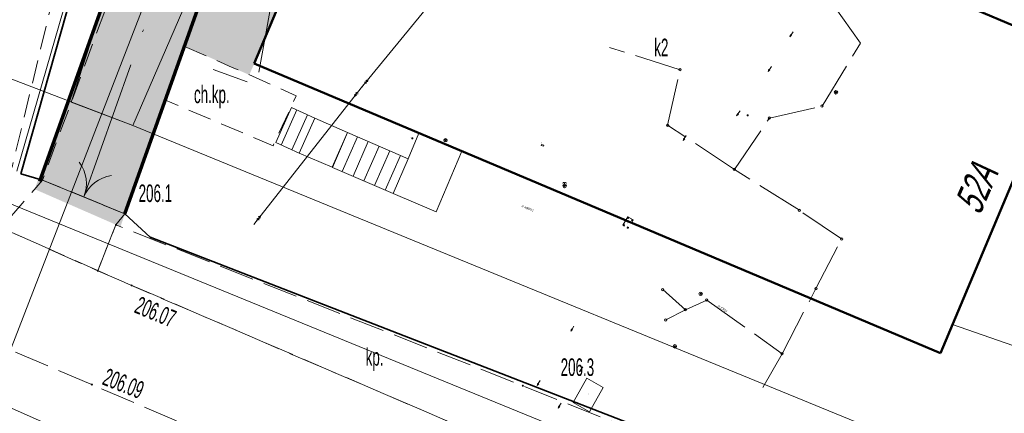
# Model space of a CAD drawing. Header units: metres. Extents: x 7575234 to 29552328, y 2827892 to 11288514.
# Tile 13 of 50: x 7578731 to 7578774, y 5633580 to 5633597. Entities that reach past the tile are written whole.
import ezdxf
from ezdxf.enums import TextEntityAlignment as Align

# ---------------------------------------------------------------- set-up
doc = ezdxf.new("R2010")
doc.units = ezdxf.units.M
for name, pattern in [('1', [0]), ('1.5_0.5', [2, 1.5, -0.5]), ('219-500', [0]), ('ACAD_ISO10W100', [18, 12, -3, 0, -3]), ('egkk-500', [0]), ('egug-500', [0]), ('ib10_500', [1, 0.5, -0.5]), ('ktok02-500', [0]), ('mz1.0_0.5', [1.5, 1, -0.5]), ('mz2.0_0.5', [2.5, 2, -0.5]), ('pe03-500', [0])]:
    doc.linetypes.add(name, pattern=pattern)
for name, color, linetype in [('217-kontur klasyfikacyjny', 7, 'Continuous'), ('218-kontur użytku gruntowego', 7, 'Continuous'), ('219-działka ewidencyjna', 7, 'Continuous'), ('312-budynek ewidencyjny', 7, 'Continuous'), ('312-oznaczenie budynku ewidencyjnego-Atr117', 7, 'Continuous'), ('352-schody', 7, 'Continuous'), ('360-Fundament obrys', 7, 'Continuous'), ('360-Fundament obrys-Atr103', 7, 'Continuous'), ('642-Oś projektowanego przewodu kanalizacyjnego-SK - ob. projektowany', 7, 'Continuous'), ('645-Atrybuty opisowe - Oś proj. przew. elektroenergetycznego-SE - ob. projektowany', 7, 'Continuous'), ('903-Żywopłot', 7, 'Continuous'), ('993-Kierunek cieku', 7, 'Continuous'), ('Adres nieruchomości (na budynku)', 7, 'Continuous'), ('brama (linia)', 7, 'Continuous'), ('brama (linia) - symbol', 7, 'Continuous'), ('chodnik (powierzchnia)', 7, 'Continuous'), ('chodnik (powierzchnia)-Atr17', 7, 'Continuous'), ('jezdnia (powierzchnia)', 7, 'Continuous'), ('ogrodzenie trwałe (linia)', 7, 'Continuous'), ('plac (powierzchnia)', 7, 'Continuous'), ('plac (powierzchnia)-Atr17', 7, 'Continuous'), ('przewód elektroenergetyczny średniego napięcia (linia)', 7, 'Continuous'), ('przewód elektroenergetyczny średniego napięcia (linia) - symbol', 7, 'Continuous'), ('przewód gazowy (linia)', 7, 'Continuous'), ('przewód wodociągowy (linia)', 7, 'Continuous'), ('punkt wysokościowy naturalny', 7, 'Continuous'), ('punkt wysokościowy naturalny-Atr2', 7, 'Continuous'), ('punkt wysokościowy sztuczny', 7, 'Continuous'), ('punkt wysokościowy sztuczny-Atr2', 7, 'Continuous'), ('studnia (punkt)', 7, 'Continuous'), ('studnia głębinowa (punkt)', 7, 'Continuous'), ('szafa kablowa (punkt)', 7, 'Continuous'), ('szafa kablowa (punkt)-Atr17', 7, 'Continuous'), ('wiata przystankowa (powierzchnia)', 7, 'Continuous'), ('wiata przystankowa (powierzchnia) - symbol', 7, 'Continuous'), ('wiata przystankowa - opis', 7, 'Continuous'), ('właz okrągły - siec elektroenergetyczna (punkt)', 7, 'Continuous'), ('właz okrągły - siec telekomunikacyjna (punkt)', 7, 'Continuous'), ('właz okrągły - siec telekomunikacyjna (punkt)-Atr17', 7, 'Continuous')]:
    doc.layers.add(name, color=color, linetype=linetype)
for name, color, linetype, lineweight in [('_A_OŚ JEZDNI', 10, '1', 35), ('_P_kraweżnik stojacy', 7, 'Continuous', 70), ('_P_opisy', 7, 'Continuous', 9), ('_P_wyp chodnik', 11, 'Continuous', 0), ('_P_wyp droga z kostki', 160, 'Continuous', 0)]:
    doc.layers.add(name, color=color, linetype=linetype, lineweight=lineweight)
doc.styles.get("Standard").update_dxf_attribs({"font": 'ARIALN.TTF'})
doc.linetypes.add('902-500', pattern='A,3.75,0,[1,ksztalty.shx,S=0.5,R=0,X=0,Y=0],3.75', length=7.5)
doc.linetypes.add('903-500', pattern='A,0,-0.001,0,[6,ksztalty.shx,S=0.667,R=0,X=0,Y=0],-3', length=3.001)

# ---------------------------------------------------------------- blocks, each defined once
blk = doc.blocks.new('US13')
at = {"color": 0, "linetype": 'Continuous', "lineweight": 13}
for radius in [0.75, 0.25]:
    blk.add_circle((0, 0), radius, dxfattribs=at)
blk = doc.blocks.new('993')
at = {"color": 0, "linetype": 'Continuous', "lineweight": 0}
for p, q in [((0, 0), (1.5, 0)), ((1.5, 0.25), (2.5, 0)), ((2.5, 0), (1.5, -0.25))]:
    blk.add_line(p, q, dxfattribs=at)
blk = doc.blocks.new('US14')
at = {"color": 0, "linetype": 'Continuous', "lineweight": 13}
blk.add_line((0, 0.75), (0, 1.25), dxfattribs=at)
for radius in [0.75, 0.25]:
    blk.add_circle((0, 0), radius, dxfattribs=at)
for centre, start, end in [((-0.338, 1.089), 25.501, 180), ((0.339, 1.089), 360, 154.598)]:
    blk.add_arc(centre, 0.375, start, end, dxfattribs=at)
blk = doc.blocks.new('US22')
at = {"color": 0, "linetype": 'Continuous', "lineweight": 13}
blk.add_circle((0, 0), 0.25, dxfattribs=at)
blk = doc.blocks.new('US17')
at = {"color": 0, "linetype": 'Continuous', "lineweight": 13}
for p, q in [((-0.5, -0.25), (-0.5, 0.25)), ((-0.5, 0.25), (0.5, 0.25)), ((0.5, -0.25), (0.5, 0.25)), ((-0.5, -0.25), (0.5, -0.25))]:
    blk.add_line(p, q, dxfattribs=at)
blk = doc.blocks.new('PW02')
at = {"linetype": 'Continuous', "lineweight": 13}
h = blk.add_hatch(color=0, dxfattribs=at)
edge = h.paths.add_edge_path()
edge.add_arc((0, 0), 0.045, 0, 360)
blk = doc.blocks.new('PW01')
at = {"linetype": 'Continuous', "lineweight": 13}
h = blk.add_hatch(color=0, dxfattribs=at)
edge = h.paths.add_edge_path()
edge.add_arc((0, 0), 0.045, 0, 360)
blk = doc.blocks.new('PE03')
at = {"color": 0, "linetype": 'Continuous', "lineweight": 13}
for p, q in [((0.65, 0), (0, 0)), ((0.65, 0), (1.65, 0)), ((1.65, 0), (2.65, 0)), ((2.65, 0), (3.65, 0)), ((3.65, 0), (2.784, 0.5)), ((3.65, 0), (2.784, -0.5)), ((3.65, 0), (4.65, 0)), ((4.65, 0), (3.784, 0.5)), ((4.65, 0), (3.784, -0.5)), ((4.65, 0), (5, 0))]:
    blk.add_line(p, q, dxfattribs=at)
blk = doc.blocks.new('OK02')
at = {"color": 0, "linetype": 'Continuous', "lineweight": 0}
for centre, start, end in [((-1.5, 0), 0, 60), ((1.5, 0), 120, 180)]:
    blk.add_arc(centre, 1.5, start, end, dxfattribs=at)
blk = doc.blocks.new('IB10')
at = {"color": 0, "linetype": 'Continuous', "lineweight": 13}
for p, q in [((0, 0), (0, 0.5)), ((0, 0.5), (0.5, 0.5)), ((0, 0), (0.5, 0)), ((0.5, 0), (0.5, 0.5))]:
    blk.add_line(p, q, dxfattribs=at)

msp = doc.modelspace()

# ---------------------------------------------------------------- hatches: boundary and pattern name
at = {"layer": '_P_wyp chodnik', "linetype": 'ByBlock', "ltscale": 0.5}
h = msp.add_hatch(color=256, dxfattribs=at)
h.dxf.hatch_style = 1
h.paths.add_polyline_path([(7578741.54, 5633595.33), (7578741.327, 5633594.849), (7578738.56, 5633596.07), (7578743.05, 5633608.632), (7578744.931, 5633607.961), (7578749.005, 5633619.363), (7578751.615, 5633620.024), (7578759.895, 5633649.121), (7578761.337, 5633648.71), (7578752.687, 5633618.763), (7578750.553, 5633618.213), (7578748.7, 5633613.026), (7578756.693, 5633609.657), (7578756.188, 5633608.498), (7578750.624, 5633610.808), (7578749.99, 5633609.303), (7578747.713, 5633610.263), (7578747.03, 5633608.35), (7578745.73, 5633605.27), (7578744.751, 5633605.643), (7578743.907, 5633603.407), (7578744.786, 5633603.036)])
at = {"layer": '_P_wyp droga z kostki', "linetype": 'ByBlock', "ltscale": 0.5}
h = msp.add_hatch(color=256, dxfattribs=at)
h.dxf.hatch_style = 1
h.paths.add_polyline_path([(7578735.811, 5633588.355), (7578732.14, 5633589.958), (7578742.887, 5633619.778), (7578753.073, 5633655.526), (7578766.32, 5633651.55), (7578764.559, 5633645.449), (7578760.728, 5633646.599), (7578761.337, 5633648.71), (7578759.895, 5633649.121), (7578755.043, 5633647.871), (7578746.53, 5633618.38)])

# ---------------------------------------------------------------- linework, layer by layer
at = {"layer": '217-kontur klasyfikacyjny', "color": 92, "linetype": 'egkk-500', "lineweight": 18, "flags": 128}
for points in [[(7578731.38, 5633590.73), (7578740.42, 5633622.03)], [(7578732.71, 5633579.89), (7578694.59, 5633596.85)]]:
    msp.add_lwpolyline(points, dxfattribs=at)
at = {"layer": '218-kontur użytku gruntowego', "color": 3, "linetype": 'egug-500', "lineweight": 18, "flags": 128}
for points in [[(7578731.38, 5633590.73), (7578740.42, 5633622.03)], [(7578732.71, 5633579.89), (7578694.59, 5633596.85)], [(7578731, 5633589.38), (7578804.4, 5633559.35)]]:
    msp.add_lwpolyline(points, dxfattribs=at)
at = {"layer": '219-działka ewidencyjna', "color": 3, "linetype": '219-500', "lineweight": 18, "flags": 128}
for points in [[(7578731.38, 5633590.73), (7578740.42, 5633622.03)], [(7578694.59, 5633596.85), (7578732.71, 5633579.89)], [(7578731, 5633589.38), (7578804.4, 5633559.35)]]:
    msp.add_lwpolyline(points, dxfattribs=at)
at = {"layer": '312-budynek ewidencyjny', "color": 7, "linetype": 'Continuous', "lineweight": 50, "flags": 128}
for points in [[(7578741.54, 5633595.33), (7578747.03, 5633608.35)], [(7578747.03, 5633608.35), (7578776.4, 5633595.97)], [(7578776.4, 5633595.97), (7578770.92, 5633582.95)], [(7578770.92, 5633582.95), (7578741.54, 5633595.33)]]:
    msp.add_lwpolyline(points, dxfattribs=at)
at = {"layer": '352-schody', "color": 7, "linetype": 'Continuous', "lineweight": 18, "flags": 128}
for points in [[(7578743.47, 5633591.5), (7578742.46, 5633591.95), (7578743.13, 5633593.45), (7578744.14, 5633593)], [(7578743.47, 5633591.5), (7578742.46, 5633591.95), (7578743.13, 5633593.45), (7578744.14, 5633593)], [(7578744.14, 5633593), (7578745.53, 5633592.38), (7578744.87, 5633590.9), (7578743.47, 5633591.5)], [(7578744.14, 5633593), (7578745.53, 5633592.38), (7578744.87, 5633590.9), (7578743.47, 5633591.5)], [(7578747.49, 5633589.77), (7578744.89, 5633590.89), (7578745.53, 5633592.38), (7578748.13, 5633591.26)], [(7578747.49, 5633589.77), (7578744.89, 5633590.89), (7578745.53, 5633592.38), (7578748.13, 5633591.26)]]:
    msp.add_lwpolyline(points, close=True, dxfattribs=at)
for points in [[(7578742.688, 5633591.848), (7578743.357, 5633593.349)], [(7578743.145, 5633591.645), (7578743.814, 5633593.145)], [(7578745.963, 5633592.193), (7578745.31, 5633590.709)], [(7578746.422, 5633591.996), (7578745.769, 5633590.511)], [(7578747.49, 5633589.77), (7578748.13, 5633591.26), (7578748.59, 5633592.36)], [(7578747.49, 5633589.77), (7578748.13, 5633591.26), (7578748.59, 5633592.36)], [(7578746.882, 5633591.798), (7578746.228, 5633590.314)], [(7578747.341, 5633591.6), (7578746.687, 5633590.116)], [(7578747.49, 5633589.77), (7578749.33, 5633588.99), (7578750.43, 5633591.58)], [(7578747.49, 5633589.77), (7578749.33, 5633588.99), (7578750.43, 5633591.58)], [(7578747.8, 5633591.402), (7578747.147, 5633589.918)]]:
    msp.add_lwpolyline(points, dxfattribs=at)
at = {"layer": '360-Fundament obrys', "color": 7, "linetype": 'Continuous', "lineweight": 18, "flags": 128}
msp.add_lwpolyline([(7578755.889, 5633580.437), (7578755.19, 5633580.839), (7578755.786, 5633581.875), (7578756.485, 5633581.473)], close=True, dxfattribs=at)
at = {"layer": '642-Oś projektowanego przewodu kanalizacyjnego-SK - ob. projektowany', "color": 32, "linetype": 'mz2.0_0.5', "lineweight": 18, "flags": 128}
for points in [[(7578767.501, 5633596.201), (7578766.234, 5633597.982)], [(7578765.853, 5633593.516), (7578767.501, 5633596.201)], [(7578759.772, 5633595.071), (7578756.751, 5633596.024)], [(7578759.236, 5633592.697), (7578759.772, 5633595.071)], [(7578763.595, 5633593), (7578765.853, 5633593.516)], [(7578762.097, 5633590.803), (7578763.595, 5633593)], [(7578762.097, 5633590.803), (7578759.236, 5633592.697)], [(7578764.879, 5633589.055), (7578762.097, 5633590.803)], [(7578766.687, 5633587.832), (7578764.879, 5633589.055)], [(7578765.592, 5633585.709), (7578766.687, 5633587.832)], [(7578759.031, 5633585.662), (7578760.002, 5633584.804)], [(7578764.139, 5633582.92), (7578765.592, 5633585.709)], [(7578760.002, 5633584.804), (7578760.916, 5633585.213)], [(7578760.916, 5633585.213), (7578764.139, 5633582.92)], [(7578760.002, 5633584.804), (7578759.16, 5633584.368)], [(7578764.139, 5633582.92), (7578763.322, 5633581.481)]]:
    msp.add_lwpolyline(points, dxfattribs=at)
for points in [[(7578759.807, 5633595.036), (7578759.772, 5633595.021), (7578759.737, 5633595.036), (7578759.722, 5633595.071), (7578759.737, 5633595.106), (7578759.772, 5633595.121), (7578759.807, 5633595.106), (7578759.822, 5633595.071)], [(7578765.888, 5633593.481), (7578765.853, 5633593.466), (7578765.818, 5633593.481), (7578765.803, 5633593.516), (7578765.818, 5633593.551), (7578765.853, 5633593.566), (7578765.888, 5633593.551), (7578765.903, 5633593.516)], [(7578763.63, 5633592.965), (7578763.595, 5633592.95), (7578763.56, 5633592.965), (7578763.545, 5633593), (7578763.56, 5633593.035), (7578763.595, 5633593.05), (7578763.63, 5633593.035), (7578763.645, 5633593)], [(7578759.271, 5633592.662), (7578759.236, 5633592.647), (7578759.201, 5633592.662), (7578759.186, 5633592.697), (7578759.201, 5633592.732), (7578759.236, 5633592.747), (7578759.271, 5633592.732), (7578759.286, 5633592.697)], [(7578762.132, 5633590.768), (7578762.097, 5633590.753), (7578762.062, 5633590.768), (7578762.047, 5633590.803), (7578762.062, 5633590.838), (7578762.097, 5633590.853), (7578762.132, 5633590.838), (7578762.147, 5633590.803)], [(7578764.929, 5633589.055), (7578764.914, 5633589.02), (7578764.879, 5633589.005), (7578764.844, 5633589.02), (7578764.829, 5633589.055), (7578764.844, 5633589.09), (7578764.879, 5633589.105), (7578764.914, 5633589.09)], [(7578766.737, 5633587.832), (7578766.722, 5633587.797), (7578766.687, 5633587.782), (7578766.652, 5633587.797), (7578766.637, 5633587.832), (7578766.652, 5633587.867), (7578766.687, 5633587.882), (7578766.722, 5633587.867)], [(7578759.066, 5633585.627), (7578759.031, 5633585.612), (7578758.996, 5633585.627), (7578758.981, 5633585.662), (7578758.996, 5633585.697), (7578759.031, 5633585.712), (7578759.066, 5633585.697), (7578759.081, 5633585.662)], [(7578765.627, 5633585.674), (7578765.592, 5633585.659), (7578765.557, 5633585.674), (7578765.542, 5633585.709), (7578765.557, 5633585.744), (7578765.592, 5633585.759), (7578765.627, 5633585.744), (7578765.642, 5633585.709)], [(7578760.951, 5633585.178), (7578760.916, 5633585.163), (7578760.881, 5633585.178), (7578760.866, 5633585.213), (7578760.881, 5633585.248), (7578760.916, 5633585.263), (7578760.951, 5633585.248), (7578760.966, 5633585.213)], [(7578760.037, 5633584.769), (7578760.002, 5633584.754), (7578759.967, 5633584.769), (7578759.952, 5633584.804), (7578759.967, 5633584.839), (7578760.002, 5633584.854), (7578760.037, 5633584.839), (7578760.052, 5633584.804)], [(7578759.195, 5633584.333), (7578759.16, 5633584.318), (7578759.125, 5633584.333), (7578759.11, 5633584.368), (7578759.125, 5633584.403), (7578759.16, 5633584.418), (7578759.195, 5633584.403), (7578759.21, 5633584.368)], [(7578764.174, 5633582.885), (7578764.139, 5633582.87), (7578764.104, 5633582.885), (7578764.089, 5633582.92), (7578764.104, 5633582.955), (7578764.139, 5633582.97), (7578764.174, 5633582.955), (7578764.189, 5633582.92)]]:
    msp.add_lwpolyline(points, close=True, dxfattribs=at)
at = {"layer": '903-Żywopłot', "color": 7, "linetype": '903-500', "lineweight": 18, "flags": 128}
for points in [[(7578741.735, 5633594.97), (7578742.521, 5633599.297)], [(7578739.783, 5633595.079), (7578741.231, 5633594.557)]]:
    msp.add_lwpolyline(points, dxfattribs=at)
at = {"layer": '_A_OŚ JEZDNI', "linetype": 'ACAD_ISO10W100', "lineweight": 13, "ltscale": 0.5}
msp.add_lwpolyline([(7578734.24, 5633589.625), (7578744.77, 5633619.105)], dxfattribs=at)
at = {"layer": '_P_kraweżnik stojacy', "linetype": 'ByBlock', "ltscale": 0.5, "flags": 128}
for points in [[(7578732.357, 5633590.298), (7578742.887, 5633619.778)], [(7578736, 5633588.9), (7578746.636, 5633618.752)]]:
    msp.add_lwpolyline(points, dxfattribs=at)
at = {"layer": '_P_opisy', "linetype": 'ByBlock', "ltscale": 0.5, "flags": 128}
msp.add_lwpolyline([(7578735.026, 5633597.771), (7578733.708, 5633593.687), (7578736.34, 5633592.68), (7578739.93, 5633600.96), (7578743.45, 5633599.86), (7578746.506, 5633618.388), (7578743.2, 5633619.47)], close=True, dxfattribs=at)
at = {"layer": 'brama (linia)', "color": 7, "linetype": 'ktok02-500', "lineweight": 18, "flags": 128}
msp.add_lwpolyline([(7578732.48, 5633590.35), (7578736, 5633588.9)], dxfattribs=at)
at = {"layer": 'chodnik (powierzchnia)', "color": 7, "linetype": 'mz1.0_0.5', "lineweight": 18, "flags": 128}
for points in [[(7578736, 5633588.9), (7578732.48, 5633590.35), (7578743.2, 5633619.47), (7578746.53, 5633618.38)], [(7578777.61, 5633581.46), (7578774.02, 5633573.57), (7578772.83, 5633574.03), (7578779.58, 5633594.75), (7578776.4, 5633595.97), (7578758.52, 5633603.52), (7578761.86, 5633608.27), (7578763.33, 5633611.69), (7578786.31, 5633602.04), (7578781.08, 5633593.83), (7578777.9, 5633582.25), (7578779.22, 5633581.81), (7578779.81, 5633583.46), (7578783.51, 5633582.24), (7578781.74, 5633578.23), (7578778.16, 5633579.43), (7578778.88, 5633581.08)], [(7578728.27, 5633594.14), (7578730.85, 5633602.73), (7578731.37, 5633604.62), (7578734.28, 5633603.77), (7578731.17, 5633590.9), (7578727.08, 5633592.56), (7578727.57, 5633594.37)], [(7578738.56, 5633596.07), (7578740.6, 5633595.17), (7578743.34, 5633593.96), (7578742.35, 5633591.82), (7578737.74, 5633593.77)]]:
    msp.add_lwpolyline(points, close=True, dxfattribs=at)
at = {"layer": 'jezdnia (powierzchnia)', "color": 7, "linetype": '1.5_0.5', "lineweight": 18, "flags": 128}
for points in [[(7578698.93, 5633601.81), (7578724.96, 5633590.49), (7578730.71, 5633588.31), (7578736.29, 5633585.84), (7578752.23, 5633579), (7578773.09, 5633570.1), (7578764.71, 5633568.66), (7578734.59, 5633581.6), (7578697.39, 5633597.42)], [(7578730.71, 5633588.31), (7578732.48, 5633590.35), (7578736, 5633588.9), (7578735.62, 5633588.43), (7578734.84, 5633586.47)]]:
    msp.add_lwpolyline(points, close=True, dxfattribs=at)
at = {"layer": 'ogrodzenie trwałe (linia)', "color": 7, "linetype": '902-500', "lineweight": 35, "flags": 128}
for points in [[(7578731.54, 5633590.62), (7578750.49, 5633657.42)], [(7578732.48, 5633590.35), (7578731.54, 5633590.62)], [(7578736, 5633588.9), (7578737.08, 5633587.9)], [(7578772.83, 5633574.03), (7578737.08, 5633587.9)]]:
    msp.add_lwpolyline(points, dxfattribs=at)
at = {"layer": 'plac (powierzchnia)', "color": 7, "linetype": '1.5_0.5', "lineweight": 18, "flags": 128}
msp.add_lwpolyline([(7578792.84, 5633561.65), (7578773.09, 5633570.1), (7578752.23, 5633579), (7578734.84, 5633586.47), (7578735.62, 5633588.43), (7578753.04, 5633581.55), (7578774.19, 5633573.06), (7578791.74, 5633565.35)], close=True, dxfattribs=at)
at = {"layer": 'przewód elektroenergetyczny średniego napięcia (linia)', "color": 1, "linetype": 'pe03-500', "lineweight": 18, "flags": 128}
for points in [[(7578752.131, 5633601.62), (7578746.117, 5633594.291)], [(7578746.117, 5633594.291), (7578741.52, 5633588.448)], [(7578741.52, 5633588.448), (7578746.117, 5633594.291)]]:
    msp.add_lwpolyline(points, dxfattribs=at)
at = {"layer": 'przewód gazowy (linia)', "color": 40, "linetype": 'Continuous', "lineweight": 18, "flags": 128}
for points in [[(7578775.89, 5633576.48), (7578736.34, 5633592.68), (7578730.67, 5633594.85), (7578712.21, 5633599.49), (7578691.38, 5633608.66), (7578653.23, 5633622.71), (7578647.15, 5633625.11), (7578607.76, 5633638.72), (7578579.2, 5633647.48), (7578562.7, 5633651.4), (7578508.16, 5633666.25), (7578440.52, 5633684.64), (7578386.94, 5633699.84), (7578378.4, 5633702.66)], [(7578736.34, 5633592.68), (7578739.93, 5633600.96), (7578743.45, 5633599.86)]]:
    msp.add_lwpolyline(points, dxfattribs=at)
at = {"layer": 'przewód wodociągowy (linia)', "color": 5, "linetype": 'Continuous', "lineweight": 18, "flags": 128}
for points in [[(7578746.2, 5633612.9), (7578745.5, 5633613.09), (7578742.8, 5633614.13), (7578741.02, 5633609.37), (7578738.47, 5633602.13), (7578728.88, 5633577.37)], [(7578771.43, 5633584.17), (7578779.56, 5633581.35)]]:
    msp.add_lwpolyline(points, dxfattribs=at)
at = {"layer": 'wiata przystankowa (powierzchnia)', "color": 7, "linetype": 'ib10_500', "lineweight": 18, "flags": 128}
msp.add_lwpolyline([(7578757.536, 5633588.778), (7578757.321, 5633588.417), (7578757.546, 5633588.282), (7578757.761, 5633588.643)], close=True, dxfattribs=at)

# ---------------------------------------------------------------- block references
at = {"layer": '993-Kierunek cieku', "color": 7, "linetype": 'Continuous', "lineweight": 18, "xscale": 0.1, "yscale": 0.1, "zscale": 0.1}
for p, rotation in [((7578764.608, 5633596.688), 238.164), ((7578763.682, 5633595.206), 236.246), ((7578762.339, 5633593.305), 234.6339999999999), ((7578760.032, 5633592.253), 237.994), ((7578755.226, 5633584.104), 238.496), ((7578755.612, 5633582.354), 236.083), ((7578753.785, 5633581.774), 236.469), ((7578754.684, 5633580.801), 237.32)]:
    msp.add_blockref('993', p, dxfattribs=dict(at, rotation=rotation))
at = {"layer": 'brama (linia) - symbol', "color": 7, "linetype": 'Continuous', "lineweight": 18, "rotation": 337.612}
msp.add_blockref('OK02', (7578734.24, 5633589.625), dxfattribs=at)
at = {"layer": 'przewód elektroenergetyczny średniego napięcia (linia) - symbol', "color": 1, "linetype": 'Continuous', "lineweight": 18, "xscale": 0.1, "yscale": 0.1, "zscale": 0.1}
for p, rotation in [((7578746.117, 5633594.291), 50.629), ((7578746.117, 5633594.291), 231.8059999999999), ((7578741.52, 5633588.448), 51.806)]:
    msp.add_blockref('PE03', p, dxfattribs=dict(at, rotation=rotation))
at = {"layer": 'punkt wysokościowy naturalny', "color": 7, "linetype": 'Continuous', "lineweight": 13}
for p in [(7578735.62, 5633588.43), (7578753.04, 5633581.55)]:
    msp.add_blockref('PW01', p, dxfattribs=at)
at = {"layer": 'punkt wysokościowy sztuczny', "color": 7, "linetype": 'Continuous', "lineweight": 13}
for p in [(7578734.84, 5633586.47), (7578736.29, 5633585.84), (7578734.59, 5633581.6)]:
    msp.add_blockref('PW02', p, dxfattribs=at)
at = {"layer": 'studnia (punkt)', "color": 7, "linetype": 'Continuous', "lineweight": 18, "xscale": 0.1, "yscale": 0.1, "zscale": 0.1}
for p in [(7578766.448, 5633594.105), (7578749.732, 5633592.053), (7578760.658, 5633585.481), (7578759.551, 5633583.235)]:
    msp.add_blockref('US13', p, dxfattribs=at)
at = {"layer": 'studnia głębinowa (punkt)', "color": 7, "linetype": 'Continuous', "lineweight": 18, "xscale": 0.1, "yscale": 0.1, "zscale": 0.1, "rotation": 0.06899999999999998}
msp.add_blockref('US14', (7578754.829, 5633590.099), dxfattribs=at)
at = {"layer": 'szafa kablowa (punkt)', "color": 7, "linetype": 'Continuous', "lineweight": 18, "xscale": 0.1, "yscale": 0.1, "zscale": 0.1, "rotation": 341.404}
msp.add_blockref('US17', (7578753.882, 5633591.837), dxfattribs=at)
at = {"layer": 'wiata przystankowa (powierzchnia) - symbol', "color": 7, "linetype": 'Continuous', "lineweight": 18, "yscale": 0.1, "zscale": 0.1}
for p, xscale, rotation in [((7578757.536, 5633588.778), 0.09999999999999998, 239.223), ((7578757.761, 5633588.643), 0.1, 149.036), ((7578757.321, 5633588.417), 0.1, 329.0359999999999), ((7578757.546, 5633588.282), 0.1, 59.223)]:
    msp.add_blockref('IB10', p, dxfattribs=dict(at, xscale=xscale, rotation=rotation))
at = {"layer": 'właz okrągły - siec elektroenergetyczna (punkt)', "color": 7, "linetype": 'Continuous', "lineweight": 18, "xscale": 0.1, "yscale": 0.1, "zscale": 0.1, "rotation": 319.888}
msp.add_blockref('US22', (7578762.668, 5633593.117), dxfattribs=at)
at = {"layer": 'właz okrągły - siec telekomunikacyjna (punkt)', "color": 7, "linetype": 'Continuous', "lineweight": 18, "xscale": 0.1, "yscale": 0.1, "zscale": 0.1}
msp.add_blockref('US22', (7578748.311, 5633592.138), dxfattribs=at)

# ---------------------------------------------------------------- texts
at = {"layer": '312-oznaczenie budynku ewidencyjnego-Atr117', "color": 7, "width": 0.667}
msp.add_text('k2', height=0.75, dxfattribs=at).set_placement((7578758.97, 5633595.65), align=Align.CENTER)
at = {"layer": '360-Fundament obrys-Atr103', "color": 7, "width": 0.667}
msp.add_text('f.', height=0.075, dxfattribs=at).set_placement((7578755.838, 5633581.156))
at = {"layer": '645-Atrybuty opisowe - Oś proj. przew. elektroenergetycznego-SE - ob. projektowany', "color": 1, "linetype": 'mz2.0_0.5', "lineweight": 18, "oblique": 15, "width": 0.79}
for s, rotation, p in [('dr 489/2011', 336.801, (7578753.005, 5633589.291)), ('ks-125/05', 324.579, (7578761.419, 5633585.023))]:
    msp.add_text(s, height=0.09, rotation=rotation, dxfattribs=at).set_placement(p, align=Align.TOP_LEFT)
at = {"layer": 'Adres nieruchomości (na budynku)', "color": 7, "linetype": 'Continuous', "lineweight": 25, "oblique": 15, "width": 0.79}
msp.add_text('52A', height=1.25, rotation=66.245, dxfattribs=at).set_placement((7578773.01, 5633589.73), align=Align.CENTER)
at = {"layer": 'chodnik (powierzchnia)-Atr17', "color": 7, "width": 0.667}
msp.add_text('ch.kp.', height=0.75, dxfattribs=at).set_placement((7578738.96, 5633593.64))
at = {"layer": 'plac (powierzchnia)-Atr17', "color": 7, "width": 0.667}
msp.add_text('kp.', height=0.75, dxfattribs=at).set_placement((7578746.31, 5633582.41))
at = {"layer": 'punkt wysokościowy naturalny-Atr2', "color": 7, "width": 0.667}
for s, p in [('206.1', (7578736.59, 5633589.41)), ('206.3', (7578754.66, 5633581.97))]:
    msp.add_text(s, height=0.75, dxfattribs=at).set_placement(p)
at = {"layer": 'punkt wysokościowy sztuczny-Atr2', "color": 7, "width": 0.667}
for s, rotation, p in [('206.07', 337.507, (7578736.36, 5633584.7)), ('206.09', 338.469, (7578734.99, 5633581.62))]:
    msp.add_text(s, height=0.75, rotation=rotation, dxfattribs=at).set_placement(p)
at = {"layer": 'szafa kablowa (punkt)-Atr17', "color": 7, "width": 0.667}
msp.add_text('e', height=0.075, dxfattribs=at).set_placement((7578753.825, 5633591.927))
at = {"layer": 'wiata przystankowa - opis', "color": 7, "linetype": 'Continuous', "lineweight": 13, "width": 0.79}
msp.add_text('P', height=0.09, dxfattribs=at).set_placement((7578757.511, 5633588.503))
at = {"layer": 'właz okrągły - siec telekomunikacyjna (punkt)-Atr17', "color": 7, "width": 0.667}
msp.add_text('t', height=0.075, dxfattribs=at).set_placement((7578748.217, 5633592.132))

doc.saveas('drawing.dxf')
